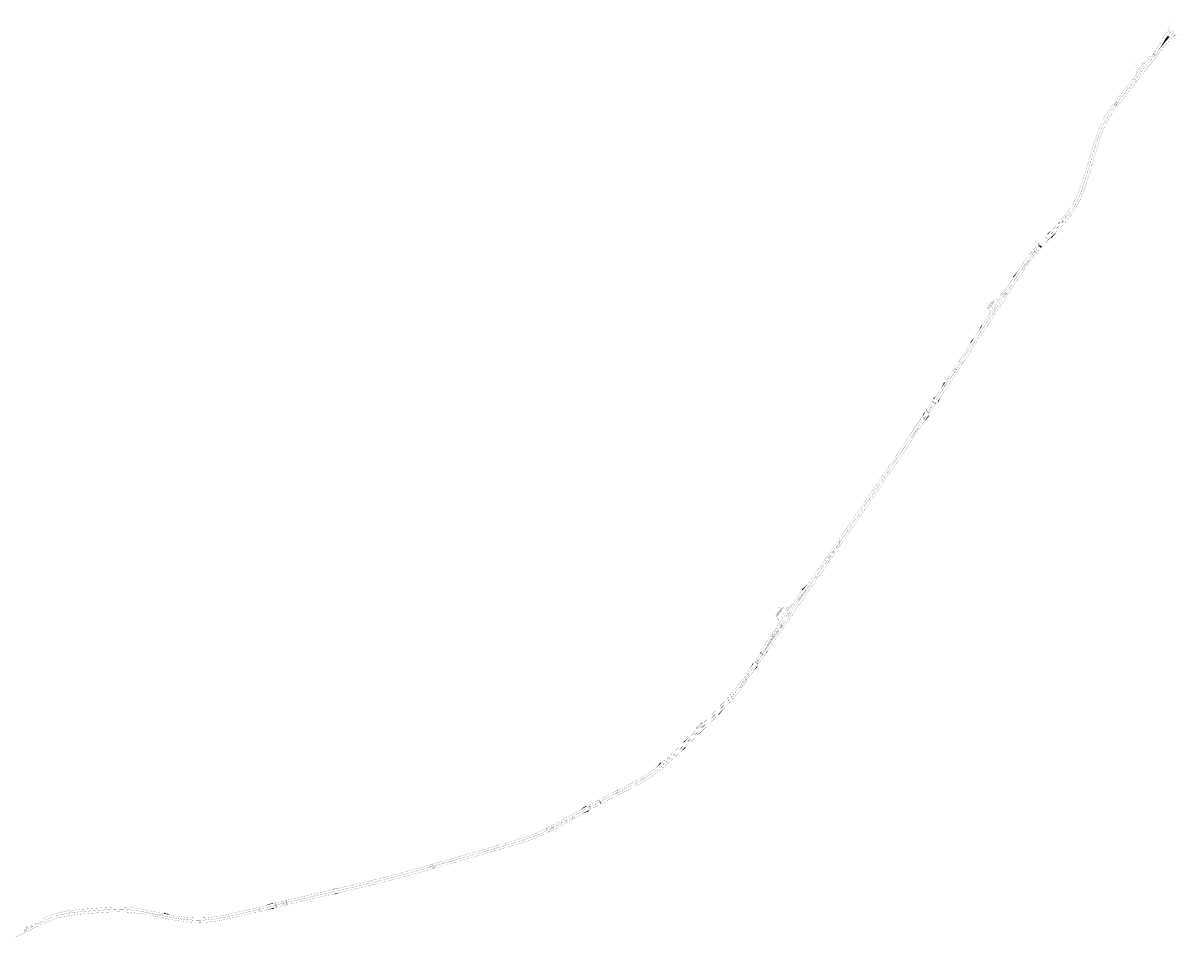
# Model space of a CAD drawing. Extents: x 117783 to 130571, y 447689 to 453929.
# Tile 4 of 22: x 122505 to 124101, y 448597 to 449859. Entities that reach past the tile are written whole.
import ezdxf

# ---------------------------------------------------------------- set-up
doc = ezdxf.new("R2010")
doc.units = 0
doc.header["$LTSCALE"] = 4
doc.header["$MEASUREMENT"] = 0
for name, pattern in [('11', [0.5, 0.25, -0.25]), ('13', [1, 0.25, -0.75]), ('93', [3, 2.25, -0.75])]:
    doc.linetypes.add(name, pattern=pattern)
for name, color, linetype in [('TM-ASS-T_1-1_10', 7, '11'), ('TM-ASS-T_9-3_10', 7, '93'), ('TM-ASS-T_C_10', 7, 'CONTINUOUS'), ('TM-DLS-T_1-3_30', 7, '13'), ('TM-DLS-T_C_10', 7, 'CONTINUOUS'), ('TM-KTS-T_1-1_15', 7, '11'), ('TM-KTS-T_C_15', 7, 'CONTINUOUS'), ('TM-L_1-1_10', 7, '11'), ('TM-L_1-1_15', 7, '11'), ('TM-L_9-3_15', 7, '93'), ('TM-L_C_10', 7, 'CONTINUOUS'), ('TM-L_C_15', 7, 'CONTINUOUS'), ('TM-PIJL', 7, 'CONTINUOUS'), ('TM-PIJL-T', 7, 'CONTINUOUS'), ('TM-STS-T_C_20', 7, 'CONTINUOUS'), ('TM-SYMBOOL', 7, 'CONTINUOUS'), ('TM-SYMBOOL-LIJNEN', 7, 'CONTINUOUS'), ('TM-SYMBOOL-LIJNEN-T', 7, 'CONTINUOUS'), ('TM-SYMBOOL-T', 7, 'CONTINUOUS'), ('TM-T025TEKST', 7, 'CONTINUOUS')]:
    doc.layers.add(name, color=color, linetype=linetype)
doc.styles.add('ISO', font='ISO')

# ---------------------------------------------------------------- blocks, each defined once
blk = doc.blocks.new('dht')
at = {"layer": 'TM-SYMBOOL'}
blk.add_hatch(color=256, dxfattribs=at).paths.add_polyline_path([(0, 0), (0, 0.5), (0.5, 0.2)])
blk = doc.blocks.new('dht70')
at = {"layer": 'TM-SYMBOOL'}
blk.add_hatch(color=256, dxfattribs=at).paths.add_polyline_path([(0, 0.5), (0, 0), (0.7, 0.2)])
blk = doc.blocks.new('dbl')
at = {"layer": 'TM-SYMBOOL'}
blk.add_hatch(color=256, dxfattribs=at).paths.add_polyline_path([(0, 0), (0.5, 0), (0.5, 0.5), (0, 0.5)])
blk = doc.blocks.new('bliksem-g')
at = {"layer": 'TM-SYMBOOL-LIJNEN', "const_width": 0.15}
blk.add_lwpolyline([(0, 0), (5, -0.4), (9, 0.8), (12, -1), (14, 1.2), (15, -1.2), (15, 1.2)], dxfattribs=at)
blk = doc.blocks.new('vobil')
at = {"layer": 'TM-PIJL'}
blk.add_hatch(color=256, dxfattribs=at).paths.add_polyline_path([(3.3, 0.7), (2.7, 0.1), (0, 0.1), (0, -0.1), (3.6, -0.1), (4.3, 0.7), (5, 0.7), (3.8, 1), (2.6, 0.7)])

msp = doc.modelspace()

# ---------------------------------------------------------------- hatches: boundary and pattern name
at = {"layer": 'TM-L_C_10'}
h = msp.add_hatch(color=256, dxfattribs=at)
h.paths.add_polyline_path([(124085.7, 449841.3, -0.408311), (124083.8, 449841.2), (124083.7, 449841.2, -0.387449), (124083.5, 449843.1, 0.061249), (124076.8, 449832.9, -0.06591), (124071.2, 449824.3), (124071.5, 449824.1, 0.001187)])
h.paths.add_polyline_path([(124088.8, 449838.8), (124081.2, 449845.2), (124080.1, 449843.9), (124087.7, 449837.5)], flags=9)
h.paths.add_polyline_path([(124087, 449837), (124079.4, 449843.4), (124078.3, 449842.1), (124085.8, 449835.7)], flags=9)
at = {"layer": 'TM-SYMBOOL-T'}
h = msp.add_hatch(color=256, dxfattribs=at)
edge = h.paths.add_edge_path()
edge.add_arc((123893.1, 449605.8), 43.3, 302.7426, 311.3868, ccw=False)
edge.add_line((123916.6, 449569.3), (123917.3, 449568.6))
edge.add_line((123917.3, 449568.6), (123919.8, 449571.1))
edge.add_line((123919.8, 449571.1), (123921.9, 449573.2))
edge.add_line((123921.9, 449573.2), (123921.8, 449573.3))
h = msp.add_hatch(color=256, dxfattribs=at)
edge = h.paths.add_edge_path()
edge.add_arc((123410.7, 450078.9), 725.4, 314.7483, 315.5764, ccw=False)
edge.add_line((123921.3, 449563.8), (123922.2, 449562.9))
edge.add_arc((123822.9, 449649.8), 131.9, 318.8034, 323.3887)
edge.add_line((123928.8, 449571.1), (123928.7, 449571.2))
h = msp.add_hatch(color=256, dxfattribs=at)
edge = h.paths.add_edge_path()
edge.add_arc((123832.1, 449547.6), 52.9, 314.876, 325.6677, ccw=False)
edge.add_line((123869.4, 449510.1), (123870.4, 449509.5))
edge.add_line((123870.4, 449509.5), (123875.9, 449517.7))
edge.add_line((123875.9, 449517.7), (123875.8, 449517.8))
h = msp.add_hatch(color=256, dxfattribs=at)
edge = h.paths.add_edge_path()
edge.add_line((123825.6, 449443.3), (123826.7, 449442.6))
edge.add_line((123826.7, 449442.6), (123821.6, 449434.7))
edge.add_line((123821.6, 449434.7), (123821.5, 449434.8))
edge.add_arc((123775.2, 449462.5), 54, 329.1201, 339.1749)
for points in [[(123816.3, 449426.8), (123816.3, 449426.7), (123811.5, 449419.3), (123810.5, 449419.9)], [(123538, 449011.5), (123538.3, 449012.3), (123535.5, 449010.7, 0.002839), (123535, 449009.8)], [(123539.8, 449015.2), (123538, 449014.3), (123537.4, 449013.5), (123539.4, 449014.4)], [(123541.3, 449018.2), (123540.3, 449017.8), (123539.8, 449016.9), (123540.9, 449017.5)], [(123528.7, 448996.6), (123527.4, 448996, -0.002483), (123527, 448995.2), (123528.1, 448995.8)], [(123530.5, 448999.2), (123531.1, 449000.1), (123529, 448998.9, -0.002515), (123528.6, 448998.1)], [(123532, 448996.1), (123529.1, 448992), (123529.9, 448991.5)], [(123532.7, 449002.5), (123533.4, 449003.3), (123530.3, 449001.7, 0.00232), (123530, 449001)], [(123535.1, 449005.8), (123535.5, 449006.5), (123535.6, 449006.7), (123531.9, 449004.7, 0.002431), (123531.5, 449003.9)], [(123536.6, 449008.7), (123537, 449009.4), (123533.6, 449007.6, 0.002607), (123533.1, 449006.8)], [(123526.4, 448993.3), (123525.6, 448992.9, -0.002739), (123525.1, 448992.1), (123525.8, 448992.4)], [(123469.9, 448914.4), (123463.2, 448907.5), (123464.1, 448906.7), (123469.9, 448914.4)], [(123417.7, 448862.1), (123418.5, 448861.3), (123411.6, 448856.2), (123411.6, 448856.3)]]:
    msp.add_hatch(color=256, dxfattribs=at).paths.add_polyline_path(points)
h = msp.add_hatch(color=256, dxfattribs=at)
edge = h.paths.add_edge_path()
edge.add_line((123774.6, 449365.1), (123775.6, 449364.6))
edge.add_line((123775.6, 449364.6), (123770.6, 449357))
edge.add_line((123770.6, 449357), (123770.5, 449357))
edge.add_arc((123612, 449442.1), 179.9, 331.763, 334.6419)
h = msp.add_hatch(color=256, dxfattribs=at)
edge = h.paths.add_edge_path()
edge.add_line((123763.2, 449345.9), (123763.2, 449345.9))
edge.add_line((123763.2, 449345.9), (123760.4, 449341.7))
edge.add_line((123760.4, 449341.7), (123759.5, 449342.3))
edge.add_arc((123605.9, 449499.1), 219.6, 314.4119, 315.7605)
h = msp.add_hatch(color=256, dxfattribs=at)
edge = h.paths.add_edge_path()
edge.add_line((123769.2, 449343.5), (123769.2, 449343.4))
edge.add_arc((123860.9, 449299.1), 101.8, 154.2131, 157.7923)
edge.add_line((123766.7, 449337.6), (123765.7, 449338.2))
edge.add_line((123765.7, 449338.2), (123769.2, 449343.5))
h = msp.add_hatch(color=256, dxfattribs=at)
edge = h.paths.add_edge_path()
edge.add_line((123753.1, 449319.3), (123747.9, 449311.5))
edge.add_line((123747.9, 449311.5), (123748, 449311.4))
edge.add_arc((123631.7, 449414.3), 155.3, 318.5038, 322.0161)
edge.add_line((123754.1, 449318.7), (123753.1, 449319.3))
edge = h.paths.add_edge_path()
edge.add_line((123747, 449323.4), (123747.9, 449322.8))
edge.add_line((123747.9, 449322.8), (123744.6, 449317.8))
edge.add_line((123744.6, 449317.8), (123744.5, 449317.8))
edge.add_arc((123395.3, 449471.4), 381.6, 336.2623, 337.1806)
h = msp.add_hatch(color=256, dxfattribs=at)
edge = h.paths.add_edge_path()
edge.add_line((123585.3, 449085.9), (123585.4, 449085.9))
edge.add_line((123585.4, 449085.9), (123579.4, 449078.5))
edge.add_line((123579.4, 449078.5), (123578.2, 449079.3))
edge.add_arc((78464.5, 497653.1), 66292.2, 312.884923, 312.893302)
h = msp.add_hatch(color=256, dxfattribs=at)
edge = h.paths.add_edge_path()
edge.add_arc((123498.5, 449158), 116.2, 319.2148, 322.9369, ccw=False)
edge.add_arc((123826.5, 448881.1), 313, 140.0579, 144.1179)
edge.add_line((123572.9, 449064.6), (123574.5, 449063.5))
edge.add_line((123574.5, 449063.5), (123591.3, 449087.9))
edge.add_line((123591.3, 449087.9), (123591.3, 449087.9))
h = msp.add_hatch(color=256, dxfattribs=at)
edge = h.paths.add_edge_path()
edge.add_line((123510.7, 448977.8), (123511.5, 448977.2))
edge.add_line((123511.5, 448977.2), (123507, 448970.4))
edge.add_line((123507, 448970.4), (123506.9, 448970.5))
edge.add_arc((123477.1, 448990.9), 36.1, 325.6193, 338.6763)
h = msp.add_hatch(color=256, dxfattribs=at)
edge = h.paths.add_edge_path()
edge.add_line((123516.7, 448973.9), (123517.8, 448973.2))
edge.add_arc((123545.6, 448941.5), 42.2, 131.3287, 143.2377)
edge.add_line((123511.8, 448966.7), (123511.8, 448966.8))
edge.add_line((123511.8, 448966.8), (123516.7, 448973.9))
h = msp.add_hatch(color=256, dxfattribs=at)
edge = h.paths.add_edge_path()
edge.add_line((123423.5, 448876.4), (123423.6, 448876.3))
edge.add_line((123423.6, 448876.3), (123416.4, 448869.4))
edge.add_line((123416.4, 448869.4), (123415.6, 448870.3))
edge.add_arc((123392.9, 448907.6), 43.7, 301.3651, 314.4494)
h = msp.add_hatch(color=256, dxfattribs=at)
edge = h.paths.add_edge_path()
edge.add_line((123383.4, 448841.3), (123384.6, 448840))
edge.add_arc((123280.8, 448955.4), 155.2, 308.524, 311.9582, ccw=False)
edge.add_line((123377.5, 448834), (123377.4, 448834.1))
edge.add_arc((123356.7, 448857.5), 31.2, 311.5481, 328.8157)
h = msp.add_hatch(color=256, dxfattribs=at)
edge = h.paths.add_edge_path()
edge.add_line((123281, 448781.7), (123281.6, 448780.7))
edge.add_line((123281.6, 448780.7), (123273.5, 448776.4))
edge.add_line((123273.5, 448776.4), (123273.5, 448776.5))
edge.add_arc((123424.8, 448567.3), 258.2, 123.8353, 125.8738, ccw=False)
edge = h.paths.add_edge_path()
edge.add_line((123284.6, 448775.4), (123285.1, 448774.3))
edge.add_arc((124104.2, 446717.8), 2213.6, 111.7152, 111.9526)
edge.add_line((123276.6, 448770.9), (123276.6, 448771))
edge.add_line((123276.6, 448771), (123284.6, 448775.4))
h = msp.add_hatch(color=256, dxfattribs=at)
edge = h.paths.add_edge_path()
edge.add_line((122941.7, 448668.6), (122941.7, 448668.5))
edge.add_line((122941.7, 448668.5), (122933, 448666.5))
edge.add_line((122933, 448666.5), (122932.9, 448667.1))
edge.add_arc((122920.4, 448769.4), 103.1, 276.9521, 281.9241)
h = msp.add_hatch(color=256, dxfattribs=at)
edge = h.paths.add_edge_path()
edge.add_line((122941.6, 448662), (122941.6, 448661.9))
edge.add_arc((122958, 448605.2), 59, 106.1194, 113.403)
edge.add_line((122934.6, 448659.4), (122934.3, 448660.3))
edge.add_line((122934.3, 448660.3), (122941.6, 448662))
h = msp.add_hatch(color=256, dxfattribs=at)
edge = h.paths.add_edge_path()
edge.add_arc((122966.6, 448289.8), 376.8, 108.0972, 109.7115)
edge.add_line((122839.5, 448644.5), (122839.5, 448644.3))
edge.add_arc((122930.4, 448344), 313.8, 104.8961, 106.8281, ccw=False)
edge.add_line((122849.7, 448647.2), (122849.6, 448647.9))
h = msp.add_hatch(color=256, dxfattribs=at)
edge = h.paths.add_edge_path()
edge.add_line((122699.7, 448634.5), (122699.4, 448633.1))
edge.add_line((122699.4, 448633.1), (122702.2, 448632.6))
edge.add_line((122702.2, 448632.6), (122703.4, 448632.4))
edge.add_line((122703.4, 448632.4), (122704.6, 448632.1))
edge.add_line((122704.6, 448632.1), (122705.7, 448631.9))
edge.add_line((122705.7, 448631.9), (122706.8, 448631.7))
edge.add_line((122706.8, 448631.7), (122706.9, 448632.1))
edge.add_arc((122711.9, 448656.5), 24.9, 251.383, 258.4228, ccw=False)
edge.add_arc((122626.5, 448413.4), 232.7, 70.5582, 71.136)
edge.add_arc((122671.3, 448560.5), 79.2, 67.4113, 69.0052)
h = msp.add_hatch(color=256, dxfattribs=at)
edge = h.paths.add_edge_path()
edge.add_line((122851, 448641), (122851.2, 448640.1))
edge.add_arc((122833.4, 448719.6), 81.5, 279.8226, 282.6223, ccw=False)
edge.add_arc((122851.9, 448594.4), 45.1, 95.8343, 101.6713)
edge.add_line((122842.8, 448638.6), (122842.8, 448638.7))
edge.add_line((122842.8, 448638.7), (122851, 448641))

# ---------------------------------------------------------------- linework, layer by layer
at = {"layer": 'TM-ASS-T_1-1_10', "const_width": 0.1, "flags": 128}
for points in [[(123854.1, 449479), (123839.2, 449456.3)], [(123839.4, 449456.1), (123854.4, 449478.8)], [(123598.8, 449098.6), (123597.1, 449096.1)], [(123599, 449098.5), (123597.3, 449096)], [(123553.6, 449037.1), (123566.7, 449056.1)], [(123570.9, 449057.7), (123555.7, 449035.7)], [(122514.3, 448614), (122518.8, 448616.2)], [(122514.5, 448613.8), (122518.9, 448615.9)]]:
    msp.add_lwpolyline(points, dxfattribs=at)
at = {"layer": 'TM-ASS-T_9-3_10', "const_width": 0.1, "flags": 128}
for points in [[(123957.3, 449613.6, 0.042009), (123966.1, 449635.5, 0.008491), (123976.7, 449669.9), (123980.2, 449681.4, -0.008732), (123987.5, 449704.3, -0.040515), (123996.9, 449726.5, -0.042016), (124010.2, 449746.6), (124025, 449765.5), (124029.2, 449770.8)], [(123957.6, 449613.5, 0.042004), (123966.3, 449635.4, 0.00849), (123977, 449669.8), (123980.5, 449681.3, -0.008732), (123987.8, 449704.2, -0.040512), (123997.2, 449726.4, -0.042012), (124010.5, 449746.4), (124025.2, 449765.3), (124029.4, 449770.6)], [(123861.8, 449490.7), (123868.2, 449500.6), (123879.9, 449518.3, -0.018504), (123897.7, 449543.3, -0.02924), (123916.1, 449563.2), (123920.1, 449567.1), (123940.7, 449589, 0.051394), (123955.9, 449611)], [(123862, 449490.6), (123868.4, 449500.4), (123880.1, 449518.2, -0.018498), (123897.9, 449543.1, -0.029243), (123916.3, 449563), (123920.3, 449566.9), (123940.9, 449588.8, 0.051408), (123956.1, 449610.9)], [(122850, 448644.3, -0.001916), (122851.1, 448644.6), (122869.4, 448648.9), (122896.5, 448655.1), (122926.8, 448662), (122949.5, 448667.2), (122972.2, 448672.6, 0.003783), (123004.6, 448680.6), (123023.9, 448685.7, 0.003857), (123056.2, 448694.5), (123075.2, 448699.8), (123113, 448710.6), (123140.5, 448718.5), (123181.7, 448730.7), (123200.6, 448736.5, 0.04642), (123234.3, 448751.4), (123257.6, 448763.9, 0.007257), (123265.2, 448768.2), (123271.9, 448772.1, -0.011563), (123282.9, 448778.1), (123303.1, 448788.8), (123321.8, 448798.4), (123347.2, 448811.4, 0.013408), (123356.8, 448816.6, 0.048439), (123383.4, 448835.1, 0.011742), (123403.4, 448853), (123415.7, 448864.8), (123434.7, 448882.9, 0.009858), (123443.4, 448891.7), (123455.6, 448904.3), (123471.5, 448920.8, 0.011584), (123482.6, 448932.8, 0.027855), (123497.3, 448951.6), (123509.2, 448968.8), (123512.7, 448973.9)], [(122850.1, 448644, -0.001903), (122851.1, 448644.3), (122869.4, 448648.6), (122896.5, 448654.8), (122926.8, 448661.7), (122949.5, 448666.9), (122972.2, 448672.3, 0.003783), (123004.7, 448680.3), (123024, 448685.4, 0.003857), (123056.3, 448694.2), (123075.3, 448699.5), (123113, 448710.3), (123140.6, 448718.2), (123181.8, 448730.4), (123200.7, 448736.2, 0.046422), (123234.5, 448751.1), (123257.8, 448763.6, 0.007258), (123265.4, 448767.9), (123272.1, 448771.9, -0.011563), (123283.1, 448777.8), (123303.2, 448788.5), (123322, 448798.2), (123347.4, 448811.1, 0.013405), (123356.9, 448816.3, 0.048437), (123383.6, 448834.9, 0.011743), (123403.6, 448852.8), (123415.9, 448864.6), (123434.9, 448882.7, 0.009858), (123443.6, 448891.5), (123455.8, 448904.1), (123471.7, 448920.6, 0.011585), (123482.8, 448932.6, 0.027856), (123497.5, 448951.5), (123509.4, 448968.6), (123512.9, 448973.7)]]:
    msp.add_lwpolyline(points, format="xyb", dxfattribs=at)
for points in [[(123855.2, 449480.7), (123860.1, 449488.2)], [(123855.5, 449480.5), (123860.4, 449488.1)], [(123838.5, 449455.1), (123807.5, 449407.9), (123763, 449340.2)], [(123838.8, 449455), (123807.8, 449407.7), (123763.3, 449340)], [(123656.4, 449182.3), (123679.7, 449216.2), (123701.6, 449248.3), (123716.5, 449270.5), (123748.6, 449318.4)], [(123748.9, 449318.3), (123716.8, 449270.3), (123701.8, 449248.2), (123679.9, 449216), (123656.6, 449182.1)], [(123628.6, 449141.9), (123656.4, 449182.3)], [(123628.9, 449141.8), (123656.6, 449182.1)], [(123599.5, 449099.6), (123618.3, 449127)], [(123599.7, 449099.5), (123618.5, 449126.8)]]:
    msp.add_lwpolyline(points, dxfattribs=at)
at = {"layer": 'TM-ASS-T_C_10', "const_width": 0.1, "flags": 128}
for points in [[(123832.3, 449474), (123836.5, 449471.2)], [(123839.1, 449469.5), (123842.2, 449467.5)], [(123753.4, 449325.6), (123759.7, 449335.2)], [(123760, 449335), (123753.6, 449325.4)], [(123555.2, 449044.9), (123548.9, 449047.7)], [(123553, 449036.2), (123542.7, 449021.2)], [(123542.7, 449021.2), (123535.5, 449006.5), (123516.6, 448979)], [(122506, 448609.8), (122513.4, 448613.6)], [(122506.1, 448609.6), (122513.6, 448613.3)]]:
    msp.add_lwpolyline(points, dxfattribs=at)
for points in [[(123596.4, 449095.2, -0.018251), (123589.1, 449085.7, 0.018046), (123572.9, 449065.1), (123567.3, 449057, 0.191911), (123573.8, 449062), (123596.6, 449095)], [(123516.4, 448979.2), (123523.6, 448989.6, 0.032797), (123529.2, 448999.4, -0.040861), (123536.8, 449012.6), (123542.7, 449021.2)], [(122695.5, 448630.8), (122695.5, 448630.8), (122698.6, 448630.2), (122708.5, 448628.3, 0.043341), (122741.8, 448624.2, 0.015784), (122749.7, 448624.1, 0.047456), (122783.1, 448628.3, 0.005782), (122834, 448639.9, 0.012791), (122842.7, 448642.2, -0.013102), (122850, 448644.3, -0.013102)], [(122695.4, 448630.5), (122698.5, 448629.9), (122708.4, 448628, 0.043336), (122741.7, 448623.9, 0.015785), (122749.7, 448623.8, 0.047457), (122783.1, 448628.1, 0.005782), (122834.1, 448639.6, 0.012795), (122842.8, 448641.9, -0.013115), (122850.1, 448644, -0.013115)], [(122519.5, 448616.6), (122528.3, 448620.6, -0.02062), (122541.2, 448626.6, -0.029695), (122555.2, 448631.2, -0.028635), (122570.2, 448634.2, -0.018768), (122600.1, 448637.1), (122621.7, 448638.6, -0.025682), (122641.5, 448639.1, -0.012211), (122650.3, 448638.7, -0.029252), (122670.4, 448635.8), (122695.5, 448630.8)], [(122519.7, 448616.3), (122528.4, 448620.4, -0.020619), (122541.3, 448626.4, -0.029691), (122555.3, 448630.9, -0.028629), (122570.3, 448633.9, -0.018769), (122600.1, 448636.8), (122621.8, 448638.3, -0.025682), (122641.5, 448638.8, -0.012209), (122650.2, 448638.4, -0.029251), (122670.4, 448635.5), (122695.4, 448630.5)]]:
    msp.add_lwpolyline(points, format="xyb", dxfattribs=at)
at = {"layer": 'TM-DLS-T_1-3_30', "const_width": 0.3, "flags": 128}
msp.add_lwpolyline([(123546.9, 449023.2), (123537.1, 449008.9)], dxfattribs=at)
at = {"layer": 'TM-DLS-T_C_10', "const_width": 0.1, "flags": 128}
for points in [[(123549.1, 449026.6), (123554.9, 449034.9)], [(123555.1, 449034.8), (123549.3, 449026.4)]]:
    msp.add_lwpolyline(points, dxfattribs=at)
at = {"layer": 'TM-KTS-T_1-1_15', "const_width": 0.15, "flags": 128}
for points in [[(123843.2, 449467.6), (123859, 449491.9)], [(123564.4, 449057.5), (123556.1, 449045.6)], [(123434.3, 448886.6), (123443.1, 448895.4)]]:
    msp.add_lwpolyline(points, dxfattribs=at)
at = {"layer": 'TM-KTS-T_C_15', "const_width": 0.15, "flags": 128}
for points in [[(123074.6, 448696.3), (123113.8, 448707.5), (123141.4, 448715.5), (123182.6, 448727.7), (123201.6, 448733.5, 0.046439), (123235.9, 448748.6), (123259.2, 448761.1, 0.007273), (123266.9, 448765.4), (123273.5, 448769.3, -0.008343), (123285.1, 448775.7), (123304.6, 448785.9), (123318.2, 448793), (123348.7, 448808.5, 0.013367), (123358.4, 448813.8, 0.051818), (123385.5, 448832.7, 0.014392), (123410, 448854.9), (123417.9, 448862.5), (123437.8, 448881.6, 0.012761), (123445.7, 448889.5), (123457.9, 448902.1), (123473.8, 448918.6, 0.011588), (123485, 448930.7, 0.027866), (123499.9, 448949.8), (123511.8, 448967), (123532, 448996.2), (123583.8, 449071.3), (123625.5, 449131.7), (123655.2, 449174.8), (123682.3, 449214.4, 0.003067), (123747.4, 449310.9), (123770.4, 449345.5), (123777.2, 449355.8), (123810.5, 449406.5), (123833.4, 449441.5), (123851.3, 449468.8), (123864.5, 449489), (123870.9, 449498.8), (123885.1, 449520.4, -0.021758), (123900.2, 449541.2, -0.026422), (123918.3, 449560.9), (123924.7, 449567.3, 0.013191), (123943.2, 449586.9, 0.05451), (123959.5, 449610.9, 0.045676), (123969.5, 449635.4, 0.009819), (123981, 449672.7), (123986.8, 449691.8, -0.027327), (123995.8, 449716.8, -0.057142), (124009.1, 449739.6, -0.008671), (124028.1, 449764.1), (124043.6, 449783.9)], [(123843.9, 449477.2, 0.084653), (123847.4, 449480.1), (123858, 449491.3, 0.018315), (123859.1, 449492.5, 0.031052), (123860.8, 449494.7), (123879.2, 449522.5, -0.030356), (123894.8, 449544.2, -0.0266), (123912, 449563.2), (123919.1, 449570.2, 0.01224), (123937.4, 449589.7, 0.052246), (123952.6, 449611.4, 0.051553), (123963, 449635.9, 0.008586), (123972.7, 449666.7), (123978.1, 449684.9, -0.007816), (123984.9, 449706.1, -0.042587), (123995.5, 449730.4, -0.034043), (124010.8, 449752.2), (124029.3, 449775.8), (124040.1, 449789.7)], [(123620.7, 449135.5), (123654, 449183.9), (123683.6, 449227, 0.002797), (123744.4, 449317.3), (123764, 449346.9), (123770.1, 449356.2), (123785.4, 449379.4), (123804.3, 449408.2), (123820.7, 449433.3), (123834.7, 449454.7, 0.224828), (123836.4, 449464.7)], [(123620.7, 449135.5), (123593.5, 449096.3, -0.016863), (123579.8, 449078.9, 0.017741), (123565.6, 449059.3, -0.221294), (123555.6, 449054.4), (123552.7, 449054.3)], [(123546.2, 449054.8, 0.014623), (123549.8, 449054.4)], [(123544.5, 449040.7, -0.034176), (123545.9, 449038, -0.244282), (123545.3, 449030.1), (123535.9, 449016.4, 0.034012), (123526.8, 449001.2), (123525.8, 448999.1, -0.028974), (123523.6, 448995.3), (123507.7, 448971.3, -0.014581), (123488.4, 448944.4, -0.013121), (123478.5, 448932.5, -0.010779), (123470.1, 448923.5), (123459.3, 448912.3), (123443.9, 448896.3)], [(123433.1, 448885.4), (123425.2, 448877.8), (123415.5, 448868.5), (123405.9, 448859.3), (123399.4, 448853.2, -0.017579), (123374.3, 448831.4, -0.044558), (123345.7, 448813.8), (123316, 448798.6), (123298.2, 448789.4), (123279.6, 448779.6, 0.00837), (123270.8, 448774.7), (123263.1, 448770.2, -0.007382), (123253.4, 448764.8), (123230.9, 448752.8, -0.045075), (123200.4, 448739.5, -0.008009), (123191.9, 448736.8), (123171.7, 448730.7), (123150.5, 448724.4), (123129.1, 448718.2), (123107.8, 448712.1), (123086.4, 448706), (123072.5, 448702), (123055.4, 448697.2, -0.003856), (123023.2, 448688.4), (123003.9, 448683.4, -0.003782), (122971.5, 448675.4), (122948.8, 448670), (122926.1, 448664.8), (122895.8, 448657.8), (122868.7, 448651.6), (122850.4, 448647.3, 0.01502), (122841.8, 448644.9, -0.012756), (122833.4, 448642.6, -0.005782), (122782.4, 448631.1, -0.047448), (122749.6, 448627, -0.015775), (122741.9, 448627.1, -0.043394), (122709.1, 448631.1), (122699.2, 448633), (122671, 448638.9, 0.041527), (122641.6, 448642.3, 0.025684), (122621.5, 448641.7), (122590, 448639.4, 0.014614), (122569.8, 448637.4, 0.058438), (122540, 448629.6, 0.020636), (122526.9, 448623.5), (122503.1, 448611.6)], [(122957.4, 448665.8, 0.004518), (123000.1, 448676.1), (123034.1, 448685, 0.000882), (123048.9, 448689.1), (123070.3, 448695.1)]]:
    msp.add_lwpolyline(points, format="xyb", dxfattribs=at)
for points in [[(123070.3, 448695.1), (123074.6, 448696.3)], [(122933.6, 448660.3), (122957.4, 448665.8)]]:
    msp.add_lwpolyline(points, dxfattribs=at)
at = {"layer": 'TM-KTS-T_C_15', "flags": 128}
msp.add_lwpolyline([(122933.6, 448660.3, 0.15, 0.15, 0), (122884.7, 448649.1, 0.15, 0.15, 0), (122867.6, 448645.1, 0.15, 0.15, 0), (122852.6, 448641.6, 0.15, 0.15, 0.016352), (122842.1, 448638.7, 0.15, 0.15, -0.019051), (122832.4, 448636.2, 0.15, 0.15, 0), (122817.5, 448632.7, 0.15, 0.15, 0), (122801.4, 448629, 0.15, 0.15, 0), (122788.5, 448626.2, 0.15, 0.15, -0.013738), (122771.2, 448622.8, 0.15, 0.15, -0.035007), (122749.6, 448620.9, 0.15, 0.15, -0.039862), (122715.6, 448623.7, 0.15, 0.15, -0.002774), (122705.8, 448625.5, 0.15, 0.15, 0), (122694.9, 448627.7, 0.15, 0.15, 0), (122679.9, 448630.8, 0.15, 0.15, 0.018073), (122664.9, 448633.4, 0.15, 0.15, 0.015822), (122649.8, 448635.1, 0.15, 0.15, 0.018156), (122636.7, 448635.5, 0.15, 0.15, 0.021733), (122616.7, 448634.8, 0.15, 0.15, 0), (122599.1, 448633.6, 0.15, 0.15, 0), (122589.2, 448632.8, 0.15, 0.15, 0.010293), (122571.7, 448630.9, 0.15, 0.15, 0.059825), (122541, 448622.8, 0.15, 0.15, 0.019847), (122521, 448613.8, 0.15, 0.15, 0), (122487.6, 448597.1, 0.15, 0.15, 0)], format="xyseb", dxfattribs=at)
at = {"layer": 'TM-L_1-1_10', "const_width": 0.1, "flags": 128}
for points in [[(124051.8, 449807.5), (124043.8, 449797.3)], [(123628, 449141.1), (123621.7, 449131.9)], [(123628.2, 449140.9), (123621.9, 449131.7)]]:
    msp.add_lwpolyline(points, dxfattribs=at)
at = {"layer": 'TM-L_1-1_15', "const_width": 0.15}
for points in [[(124061.5, 449816.5), (124066.3, 449822.9)], [(124061.5, 449816.5), (124066.3, 449822.9)], [(124066.5, 449812.5), (124071.3, 449818.8)]]:
    msp.add_lwpolyline(points, dxfattribs=at)
at = {"layer": 'TM-L_9-3_15', "const_width": 0.1}
for points in [[(124054.2, 449802.7), (124029.2, 449770.8)], [(124054.5, 449802.5), (124029.4, 449770.6)]]:
    msp.add_lwpolyline(points, dxfattribs=at)
at = {"layer": 'TM-L_C_10'}
msp.add_line((124071.5, 449824.1), (124071.2, 449824.3), dxfattribs=at)
at = {"layer": 'TM-L_C_10', "const_width": 0.1}
for points in [[(124071.2, 449824.3), (124056.1, 449805)], [(124071.5, 449824.1), (124056.3, 449804.8)], [(124042.4, 449797.2), (124036.9, 449804.5)]]:
    msp.add_lwpolyline(points, dxfattribs=at)
at = {"layer": 'TM-L_C_10', "const_width": 0.1, "flags": 128}
for points in [[(123621.7, 449131.9), (123620, 449129.4)], [(123621.9, 449131.7), (123620.2, 449129.2)]]:
    msp.add_lwpolyline(points, dxfattribs=at)
at = {"layer": 'TM-L_C_15'}
msp.add_line((124083.7, 449841.2), (124083.8, 449841.2), dxfattribs=at)
for points, const_width in [([(124066.3, 449822.9), (124067.8, 449824.7, 0.054967), (124073.5, 449834.1, -0.062835), (124080.7, 449845.6), (124081.2, 449846.2, 0.226574), (124084.6, 449859.4)], 0.15), ([(124100.8, 449843.4, 0.275364), (124088.4, 449839.4, 0.019869), (124075.2, 449823.9), (124071.3, 449818.8)], 0.15), ([(124071.5, 449824.1, 0.001187), (124085.7, 449841.3)], 0.1), ([(124083.5, 449843.1, 0.061249), (124076.8, 449832.9)], 0.1), ([(124083.5, 449843.1, 0.387449), (124083.7, 449841.2)], 0.1), ([(124089.5, 449850, 0.005234), (124083.5, 449843.1, 0.414798)], 0.15), ([(124083.8, 449841.2, 0.408311), (124085.7, 449841.3)], 0.1), ([(124085.7, 449841.3, -0.00446), (124091.6, 449848, 0.413328)], 0.15), ([(124071.2, 449824.3, 0.065994), (124076.8, 449832.9)], 0.1), ([(124060.9, 449815.8), (124055.6, 449809.5, 0.006236), (124040.1, 449789.7)], 0.15)]:
    msp.add_lwpolyline(points, format="xyb", dxfattribs=dict(at, const_width=const_width))
at = {"layer": 'TM-L_C_15', "const_width": 0.15}
msp.add_lwpolyline([(124066.5, 449812.5), (124043.6, 449783.9)], dxfattribs=at)
at = {"layer": 'TM-STS-T_C_20', "const_width": 0.2, "flags": 128}
for points in [[(123908.7, 449551.1), (123904.2, 449555.1)], [(123914, 449565), (123918.1, 449560.8)], [(123763.4, 449335), (123758.4, 449338.3)], [(123750.2, 449325.9), (123755.2, 449322.6)], [(123518.7, 448977), (123513.8, 448980.4)], [(123526.5, 448988.5), (123521.5, 448992)], [(123298.5, 448789.4), (123301.2, 448784.3)], [(123288, 448777.2), (123285.2, 448782.4)], [(122853.3, 448647.9), (122854.7, 448642.1)], [(122868.7, 448645.4), (122867.3, 448651.2)]]:
    msp.add_lwpolyline(points, dxfattribs=at)
at = {"layer": 'TM-SYMBOOL-LIJNEN-T', "const_width": 0.1, "flags": 128}
for points in [[(123904.7, 449554.6), (123903.7, 449553.5)], [(123904, 449554.4), (123904.4, 449554.8)], [(123905.1, 449554.2), (123904.1, 449553.1)], [(123904.5, 449554), (123904.9, 449554.4)], [(123905.5, 449553.8), (123904.5, 449552.7)], [(123904.9, 449553.6), (123905.3, 449554)], [(123906, 449553.4), (123905, 449552.3)], [(123905.4, 449553.2), (123905.8, 449553.6)], [(123905.8, 449552.8), (123906.2, 449553.2)], [(123914.2, 449564.9), (123914.6, 449565.4)], [(123915.5, 449565.8), (123914.4, 449564.7)], [(123914.7, 449564.5), (123915.1, 449564.9)], [(123915.9, 449565.3), (123914.9, 449564.2)], [(123915.1, 449564), (123915.5, 449564.4)], [(123916.4, 449564.8), (123915.3, 449563.8)], [(123915.6, 449563.5), (123916, 449564)], [(123916.8, 449564.4), (123915.8, 449563.3)], [(123916.7, 449563.2), (123916.3, 449562.8)], [(123916.5, 449562.6), (123917.6, 449563.6)], [(123917.2, 449562.8), (123916.7, 449562.4)], [(123916.9, 449562.1), (123918, 449563.2)], [(123917.6, 449562.4), (123917.1, 449561.9)], [(123917.3, 449561.7), (123918.4, 449562.8)], [(123918, 449561.9), (123917.6, 449561.5)], [(123917.8, 449561.3), (123918.8, 449562.4)], [(123918.4, 449561.5), (123918, 449561.1)], [(123905.9, 449551.5), (123906.9, 449552.6)], [(123906.7, 449552.8), (123906.3, 449552.4)], [(123906.3, 449551.1), (123907.3, 449552.2)], [(123907.1, 449552.4), (123906.7, 449552)], [(123906.8, 449550.7), (123907.8, 449551.8)], [(123907.6, 449552), (123907.2, 449551.6)], [(123907.2, 449550.3), (123908.2, 449551.4)], [(123908, 449551.6), (123907.6, 449551.2)], [(123908.5, 449551.2), (123908.1, 449550.8)], [(123758.6, 449338.2), (123759.5, 449339.5)], [(123759.2, 449338.5), (123758.9, 449338)], [(123759.2, 449337.9), (123760, 449339.1)], [(123759.7, 449338.2), (123759.4, 449337.7)], [(123759.7, 449337.5), (123760.5, 449338.8)], [(123760.3, 449337.9), (123759.9, 449337.4)], [(123760.2, 449337.2), (123761, 449338.4)], [(123760.8, 449337.5), (123760.4, 449337)], [(123760.7, 449336.8), (123761.5, 449338.1)], [(123761.3, 449337.2), (123760.9, 449336.7)], [(123761.2, 449336.5), (123762, 449337.8)], [(123761.4, 449336.4), (123761.8, 449336.9)], [(123762.5, 449337.5), (123761.7, 449336.2)], [(123761.9, 449336), (123762.3, 449336.5)], [(123763, 449337.1), (123762.2, 449335.9)], [(123762.4, 449335.7), (123762.8, 449336.2)], [(123763.5, 449336.8), (123762.7, 449335.5)], [(123762.9, 449335.4), (123763.3, 449335.9)], [(123764, 449336.5), (123763.2, 449335.2)], [(123750.4, 449325.7), (123749.5, 449324.5)], [(123750.9, 449325.4), (123750.1, 449324.1)], [(123750.3, 449325), (123750.6, 449325.5)], [(123751.4, 449325), (123750.6, 449323.8)], [(123750.8, 449324.7), (123751.1, 449325.2)], [(123751.9, 449324.7), (123751.1, 449323.4)], [(123751.3, 449324.4), (123751.7, 449324.9)], [(123752.4, 449324.4), (123751.6, 449323.1)], [(123751.8, 449324), (123752.2, 449324.5)], [(123752.9, 449324), (123752.1, 449322.8)], [(123752.3, 449323.7), (123752.7, 449324.2)], [(123753.4, 449323.7), (123752.6, 449322.4)], [(123752.8, 449323.4), (123753.2, 449323.9)], [(123753.9, 449323.4), (123753.1, 449322.1)], [(123753.3, 449323), (123753.6, 449323.5)], [(123754.4, 449323.1), (123753.5, 449321.8)], [(123753.8, 449322.7), (123754.1, 449323.2)], [(123754.9, 449322.7), (123754, 449321.5)], [(123754.3, 449322.4), (123754.6, 449322.9)], [(123513.4, 448978.8), (123514.3, 448980)], [(123514, 448980.2), (123513.7, 448979.7)], [(123513.9, 448978.4), (123514.8, 448979.7)], [(123514.5, 448979.8), (123514.2, 448979.3)], [(123514.4, 448978.1), (123515.2, 448979.3)], [(123515, 448979.5), (123514.6, 448979)], [(123514.8, 448977.8), (123515.7, 448979)], [(123515.5, 448979.1), (123515.1, 448978.7)], [(123515.4, 448977.4), (123516.3, 448978.6)], [(123516, 448978.8), (123515.6, 448978.3)], [(123521.8, 448991.9), (123522.1, 448992.4)], [(123522, 448991.7), (123522.9, 448993)], [(123522.2, 448991.5), (123522.6, 448992.1)], [(123522.5, 448991.4), (123523.3, 448992.6)], [(123522.7, 448991.2), (123523.1, 448991.7)], [(123523, 448991.1), (123523.8, 448992.3)], [(123523.2, 448990.9), (123523.6, 448991.4)], [(123523.5, 448990.7), (123524.3, 448992)], [(123523.7, 448990.6), (123524, 448991.1)], [(123524.4, 448990), (123524.8, 448990.5)], [(123525.5, 448991.1), (123524.7, 448989.9)], [(123524.9, 448989.7), (123525.2, 448990.2)], [(123526, 448990.8), (123525.2, 448989.5)], [(123525.4, 448989.4), (123525.7, 448989.9)], [(123526.5, 448990.5), (123525.7, 448989.2)], [(123525.9, 448989), (123526.2, 448989.5)], [(123527, 448990.1), (123526.2, 448988.9)], [(123526.4, 448988.7), (123526.7, 448989.2)], [(123515.9, 448977), (123516.8, 448978.3)], [(123516.5, 448978.4), (123516.2, 448977.9)], [(123516.4, 448976.7), (123517.3, 448977.9)], [(123517, 448978.1), (123516.7, 448977.6)], [(123516.9, 448976.4), (123517.7, 448977.6)], [(123517.5, 448977.7), (123517.1, 448977.2)], [(123517.3, 448976), (123518.2, 448977.2)], [(123518, 448977.4), (123517.6, 448976.9)], [(123518.4, 448977.1), (123518.1, 448976.6)], [(123298.7, 448789.1), (123299.3, 448789.4)], [(123300.2, 448789.5), (123298.9, 448788.8)], [(123299.5, 448788.8), (123299, 448788.6)], [(123300.5, 448789), (123299.2, 448788.3)], [(123299.8, 448788.3), (123299.3, 448788)], [(123300.8, 448788.5), (123299.4, 448787.8)], [(123300.1, 448787.8), (123299.6, 448787.5)], [(123301.1, 448787.9), (123299.7, 448787.2)], [(123285.4, 448781.7), (123284.1, 448781)], [(123285.7, 448781.2), (123284.4, 448780.5)], [(123286, 448780.6), (123284.7, 448779.9)], [(123285.3, 448782), (123284.8, 448781.7)], [(123286.3, 448780.1), (123285, 448779.4)], [(123285.6, 448781.4), (123285.1, 448781.2)], [(123285.9, 448780.9), (123285.3, 448780.6)], [(123285.5, 448778.4), (123286.9, 448779.1)], [(123286.2, 448780.4), (123285.6, 448780.1)], [(123285.8, 448777.9), (123287.1, 448778.6)], [(123286.1, 448777.3), (123287.4, 448778)], [(123286.2, 448779.1), (123286.7, 448779.4)], [(123286.4, 448776.8), (123287.7, 448777.5)], [(123286.4, 448778.5), (123287, 448778.8)], [(123286.7, 448778), (123287.3, 448778.3)], [(123287, 448777.5), (123287.6, 448777.7)], [(123287.8, 448777.2), (123287.3, 448776.9)], [(123300.1, 448786.4), (123300.7, 448786.7)], [(123300.3, 448786.2), (123301.6, 448786.9)], [(123300.4, 448785.9), (123301, 448786.2)], [(123300.6, 448785.6), (123301.9, 448786.4)], [(123300.7, 448785.4), (123301.2, 448785.7)], [(123300.8, 448785.1), (123302.2, 448785.8)], [(123301, 448784.8), (123301.5, 448785.1)], [(123301.1, 448784.6), (123302.4, 448785.3)], [(123301.3, 448784.3), (123301.8, 448784.6)], [(122851.8, 448647.1), (122853.3, 448647.4)], [(122852, 448646.5), (122853.4, 448646.9)], [(122852.1, 448646), (122853.6, 448646.3)], [(122852.2, 448645.4), (122853.7, 448645.7)], [(122852.4, 448644.8), (122853.9, 448645.2)], [(122854, 448644.5), (122852.6, 448644.2)], [(122853.2, 448647.7), (122852.6, 448647.6)], [(122854.2, 448643.9), (122852.7, 448643.6)], [(122853.3, 448647.5), (122852.7, 448647.3)], [(122853.4, 448647.2), (122852.8, 448647)], [(122853.4, 448646.9), (122852.9, 448646.7)], [(122853.5, 448646.6), (122852.9, 448646.5)], [(122853.6, 448646.3), (122853, 448646.2)], [(122853.7, 448646), (122853.1, 448645.9)], [(122853.7, 448645.8), (122853.1, 448645.6)], [(122853.8, 448645.5), (122853.2, 448645.3)], [(122853.9, 448645.2), (122853.3, 448645)], [(122853.4, 448644.7), (122854, 448644.8)], [(122853.5, 448644.1), (122854.1, 448644.2)], [(122853.6, 448643.5), (122854.2, 448643.6)], [(122867.4, 448651), (122868, 448651.2)], [(122869, 448651.1), (122867.5, 448650.7)], [(122867.6, 448650.4), (122868.2, 448650.6)], [(122869.1, 448650.5), (122867.6, 448650.1)], [(122867.7, 448649.8), (122868.3, 448649.9)], [(122869.3, 448649.9), (122867.8, 448649.5)], [(122867.9, 448649.2), (122868.5, 448649.3)], [(122869.4, 448649.3), (122867.9, 448648.9)], [(122868.6, 448648.8), (122868, 448648.7)], [(122868.7, 448648.2), (122868.1, 448648.1)], [(122868.2, 448647.8), (122869.7, 448648.2)], [(122868.9, 448647.7), (122868.3, 448647.5)], [(122868.3, 448647.2), (122869.8, 448647.6)], [(122869, 448647.1), (122868.4, 448646.9)], [(122868.5, 448646.6), (122870, 448647)], [(122869.1, 448646.5), (122868.6, 448646.3)], [(122868.6, 448646), (122870.1, 448646.4)], [(122869.3, 448645.9), (122868.7, 448645.7)], [(122854.3, 448643.4), (122852.8, 448643)], [(122854.4, 448642.8), (122853, 448642.4)], [(122853.8, 448642.9), (122854.4, 448643.1)], [(122853.9, 448642.3), (122854.5, 448642.5)]]:
    msp.add_lwpolyline(points, dxfattribs=at)
at = {"layer": 'TM-SYMBOOL-T'}
for points in [[(123906, 449553.4), (123908.2, 449551.4)], [(123522.1, 448992.4), (123521.7, 448991.8)]]:
    msp.add_lwpolyline(points, dxfattribs=at)

# ---------------------------------------------------------------- block references
at = {"layer": 'TM-PIJL-T', "rotation": 55.56695157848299}
msp.add_blockref('vobil', (123548.5, 449027), dxfattribs=at)
at = {"layer": 'TM-SYMBOOL', "rotation": 141.8571507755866}
for p in [(124040.1, 449792.5), (124040.7, 449793.3), (124041.3, 449794.1), (124042, 449794.9), (124042.6, 449795.7), (124043.2, 449796.5), (124039.5, 449791.8)]:
    msp.add_blockref('dht', p, dxfattribs=at)
at = {"layer": 'TM-SYMBOOL-T'}
for name, p, rotation in [('bliksem-g', (123942.7, 449593.6), 227.9055603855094), ('bliksem-g', (123882.3, 449518.9), 55.19227328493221), ('dbl', (123838.5, 449473.1), 237.8650862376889), ('dbl', (123839, 449474), 237.8650862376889), ('dbl', (123839.6, 449474.8), 237.8650862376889), ('dbl', (123840.1, 449475.7), 237.8650862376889), ('dbl', (123840.6, 449476.5), 237.8650862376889), ('dbl', (123841, 449473.3), 57.67378185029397), ('dbl', (123841.6, 449474.1), 57.67378185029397), ('dht70', (123841.4, 449473.1), 326.9693559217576), ('dbl', (123842.1, 449475), 57.67378185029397), ('dht70', (123842, 449473.9), 326.9693559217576), ('dbl', (123842.6, 449475.8), 57.67378185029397), ('dht70', (123842.5, 449474.7), 326.9693559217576), ('dbl', (123843.2, 449476.6), 57.67378185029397), ('dht70', (123843, 449475.6), 326.9693559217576), ('dht70', (123843.6, 449476.4), 326.9693559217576), ('dht70', (123834.3, 449467.5), 147.6863234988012), ('dht70', (123834.9, 449468.3), 147.6863234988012), ('dbl', (123834.2, 449466.4), 237.8650862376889), ('dbl', (123834.8, 449467.2), 237.8650862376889), ('dht70', (123835.4, 449469.2), 147.6863234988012), ('dbl', (123835.3, 449468.1), 237.8650862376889), ('dht70', (123835.9, 449470), 147.6863234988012), ('dbl', (123835.7, 449464.8), 57.67378185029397), ('dht70', (123836.5, 449470.9), 147.6863234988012), ('dbl', (123835.8, 449468.9), 237.8650862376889), ('dbl', (123836.2, 449465.7), 57.67378185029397), ('dbl', (123836.4, 449469.8), 237.8650862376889), ('dbl', (123836.8, 449466.5), 57.67378185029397), ('dbl', (123836.9, 449470.6), 237.8650862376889), ('dbl', (123837.3, 449467.4), 57.67378185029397), ('dht70', (123837.8, 449459.3), 146.7970101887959), ('dbl', (123837.4, 449471.5), 237.8650862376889), ('dbl', (123837.8, 449468.2), 57.67378185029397), ('dht70', (123838.4, 449460.1), 146.7970101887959), ('dbl', (123838, 449472.3), 237.8650862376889), ('dbl', (123838.4, 449469), 57.67378185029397), ('dht70', (123838.9, 449460.9), 146.7970101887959), ('dbl', (123838.9, 449469.9), 57.67378185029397), ('dht70', (123839.5, 449461.8), 146.7970101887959), ('dbl', (123839.4, 449470.7), 57.67378185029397), ('dht70', (123839.2, 449469.7), 326.9693559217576), ('dht70', (123840, 449462.6), 146.7970101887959), ('dbl', (123840, 449471.6), 57.67378185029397), ('dht70', (123840.6, 449463.5), 146.7970101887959), ('dht70', (123839.8, 449470.5), 326.9693559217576), ('dbl', (123840.5, 449472.4), 57.67378185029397), ('dht70', (123840.3, 449471.4), 326.9693559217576), ('dht70', (123841.1, 449464.3), 146.7970101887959), ('dht70', (123841.7, 449465.1), 146.7970101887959), ('dht70', (123840.9, 449472.2), 326.9693559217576), ('dht70', (123842.2, 449466), 146.7970101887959), ('dht70', (123842.7, 449466.8), 146.7970101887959), ('bliksem-g', (123783, 449373.1), 236.7384080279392), ('bliksem-g', (123730.8, 449288.7), 56.44448187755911), ('dht70', (123543, 449044.2), 147.4198287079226), ('dht70', (123543.5, 449045), 147.4198287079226), ('dbl', (123543.4, 449043.9), 237.2642080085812), ('dht70', (123544.1, 449045.8), 147.4198287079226), ('dbl', (123544, 449044.7), 237.2642080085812), ('dbl', (123544.1, 449041.7), 57.29502945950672), ('dht70', (123544.6, 449046.7), 147.4198287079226), ('dbl', (123544.5, 449045.6), 237.2642080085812), ('dbl', (123544.7, 449042.5), 57.29502945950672), ('dht70', (123545.1, 449047.5), 147.4198287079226), ('dbl', (123545, 449046.4), 237.2642080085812), ('dbl', (123545.2, 449043.3), 57.29502945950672), ('dht70', (123545.7, 449048.4), 147.4198287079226), ('dbl', (123545.6, 449047.3), 237.2642080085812), ('dbl', (123545.7, 449044.2), 57.29502945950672), ('dbl', (123546.1, 449048.1), 237.2642080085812), ('dbl', (123546.3, 449045), 57.29502945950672), ('dbl', (123546.7, 449048.9), 237.2642080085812), ('dbl', (123546.8, 449045.9), 57.29502945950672), ('dbl', (123547.2, 449049.8), 236.0448681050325), ('dbl', (123547.4, 449046.7), 57.29502945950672), ('dbl', (123547.8, 449050.6), 236.0448681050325), ('dbl', (123547.9, 449047.5), 57.29502945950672), ('dbl', (123548.4, 449048.4), 55.47686536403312), ('dbl', (123548.3, 449051.4), 236.0448681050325), ('dbl', (123548.9, 449052.3), 236.0448681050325), ('dbl', (123549, 449049.2), 55.47686536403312), ('dht70', (123548.8, 449048.1), 325.5840585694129), ('dbl', (123549.6, 449050), 55.47686536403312), ('dbl', (123549.4, 449053.1), 236.0448681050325), ('dht70', (123549.4, 449048.9), 325.5840585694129), ('dbl', (123550, 449053.9), 236.0448681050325), ('dbl', (123550.1, 449050.9), 53.75502666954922), ('dht70', (123550, 449049.7), 325.5840585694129), ('dbl', (123550.6, 449054.8), 236.0448681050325), ('dbl', (123550.7, 449051.7), 53.75502666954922), ('dht70', (123550.5, 449050.6), 325.5840585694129), ('dbl', (123551.3, 449052.5), 53.75502666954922), ('dht70', (123551.1, 449051.4), 325.5840585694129), ('dbl', (123551.8, 449053.3), 53.75502666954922), ('dht70', (123551.7, 449052.2), 325.5840585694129), ('dbl', (123552.4, 449054.2), 53.75502666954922), ('dht70', (123552.2, 449053), 325.5840585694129), ('dht70', (123553.7, 449042), 145.28259587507), ('dht70', (123554.3, 449042.8), 145.28259587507), ('dht70', (123554.9, 449043.7), 145.28259587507), ('dht70', (123555.4, 449044.5), 145.28259587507), ('bliksem-g', (123545.2, 449027.3), 235.5669515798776), ('dht70', (123547.5, 449033), 145.28259587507), ('dht70', (123548, 449033.8), 145.28259587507), ('dht70', (123548.6, 449034.6), 145.28259587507), ('dht70', (123549.2, 449035.4), 145.28259587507), ('dht70', (123549.7, 449036.3), 145.28259587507), ('dht70', (123550.3, 449037.1), 145.28259587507), ('dht70', (123550.9, 449037.9), 145.28259587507), ('dht70', (123551.5, 449038.7), 145.28259587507), ('dht70', (123552, 449039.6), 145.28259587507), ('dht70', (123552.6, 449040.4), 145.28259587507), ('dht70', (123553.2, 449041.2), 145.28259587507), ('bliksem-g', (123493.7, 448943.7), 54.50903276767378), ('dht70', (123433.6, 448890.3), 133.9924764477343), ('dbl', (123433.3, 448889.2), 224.028847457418), ('dht70', (123434.4, 448891), 133.9924764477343), ('dbl', (123434, 448889.9), 224.028847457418), ('dbl', (123434.1, 448887.7), 43.96807145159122), ('dht70', (123435.1, 448891.7), 133.9924764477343), ('dbl', (123434.7, 448890.6), 224.028847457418), ('dbl', (123434.8, 448888.3), 43.96807145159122), ('dht70', (123435.8, 448892.4), 133.9924764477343), ('dbl', (123435.4, 448891.3), 224.028847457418), ('dbl', (123435.5, 448889), 43.96807145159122), ('dbl', (123436.1, 448892), 224.028847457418), ('dbl', (123436.2, 448889.7), 43.96807145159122), ('dbl', (123436.8, 448892.7), 224.028847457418), ('dbl', (123437, 448890.4), 43.96807145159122), ('dbl', (123437.6, 448893.4), 224.028847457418), ('dbl', (123437.7, 448891.1), 43.96807145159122), ('dbl', (123438.3, 448894.1), 224.028847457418), ('dbl', (123438.4, 448891.8), 43.96807145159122), ('dbl', (123439, 448894.8), 224.028847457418), ('dbl', (123439.1, 448892.5), 43.96807145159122), ('dbl', (123439.7, 448895.5), 224.028847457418), ('dbl', (123439.8, 448893.2), 43.96807145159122), ('dbl', (123440.4, 448896.2), 224.028847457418), ('dbl', (123440.6, 448893.9), 43.96807145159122), ('dbl', (123441.3, 448894.6), 43.96807145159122), ('dbl', (123442, 448895.3), 43.96807145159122), ('bliksem-g', (123336.1, 448807.2), 207.0228977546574), ('bliksem-g', (123251.7, 448758.8), 28.73822623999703), ('bliksem-g', (122523.7, 448620.1), 205.9121405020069)]:
    msp.add_blockref(name, p, dxfattribs=dict(at, rotation=rotation))

# ---------------------------------------------------------------- texts
at = {"layer": 'TM-T025TEKST', "style": 'ISO'}
for s, rotation, p in [('(0,15)', 64.2848, (124083.7, 449847.2)), ('(0,15)', 51.6494, (124085.1, 449845.5)), ('(0,15)', 51.6494, (124088.7, 449842.7)), ('(0,15)', 30.6757, (124090.2, 449841.6)), ('1-1 (0,15)', 51.0583, (124062.9, 449816.6)), ('(0,10)', 51.6494, (124063.6, 449815.3)), ('(0,10)', 51.6494, (124064.8, 449813.9)), ('1-1 (0,15)', 51.0583, (124066.5, 449813.3)), ('(0,10)', 129.3487, (124039.1, 449801)), ('9-3 (0,10)', 51.3971, (124043.6, 449789.9)), ('1-1 (0,10)', 51.9744, (124046, 449800.8)), ('(0,15)', 51.9744, (124034.9, 449780.9)), ('(0,15)', 51.9744, (124038.5, 449778.3)), ('9-3 (0,10)', 52.7058, (124008.8, 449745.5)), ('9-3 (0,10)', 52.7058, (124010.5, 449744.2)), ('(0,15)', 72.617, (123973.5, 449664.9)), ('(0,15)', 72.617, (123977.8, 449663.5)), ('(0,15)', 51.1308, (123893.8, 449541)), ('9-3 (0,10)', 51.6934, (123896.8, 449542.7)), ('(0,15)', 51.1308, (123897.2, 449538.3)), ('9-3 (0,10)', 51.6934, (123898.3, 449541.3)), ('1-1 (0,15)', 56.7027, (123847.7, 449475.3)), ('9-3 (0,10)', 56.8348, (123856.6, 449483.8)), ('9-3 (0,10)', 56.8348, (123858.3, 449482.5)), ('1-1 (0,10)', 56.7027, (123843.1, 449463.1)), ('(0,15)', 56.8348, (123795.1, 449391.9)), ('9-3 (0,10)', 56.8348, (123788, 449378.8)), ('9-3 (0,10)', 56.8348, (123789.6, 449377.5)), ('(0,15)', 56.8348, (123798.7, 449389.3)), ('(0,10)', 55.6327, (123755.7, 449329.6)), ('(0,10)', 55.6327, (123757.2, 449328.5)), ('3-9 (0,10)', 55.6327, (123744.7, 449313.8)), ('3-9 (0,10)', 55.6327, (123746.6, 449312.5)), ('1-1 (0,10)', 55.4408, (123624.1, 449136)), ('1-1 (0,10)', 55.4408, (123625.6, 449134.8)), ('9-3 (0,10)', 55.2863, (123628.4, 449142.7)), ('9-3 (0,10)', 55.2863, (123630.2, 449141.1)), ('9-3 (0,10)', 55.2863, (123614.3, 449122.3)), ('9-3 (0,10)', 55.2863, (123616.1, 449120.7)), ('(0,10)', 55.4408, (123619.6, 449129.8)), ('(0,10)', 55.4408, (123621.3, 449128.6)), ('(0,15)', 55.2863, (123610.9, 449118.9)), ('(0,15)', 55.2863, (123614.4, 449116.3)), ('1-1 (0,10)', 55.2863, (123595.6, 449095.2)), ('1-1 (0,10)', 55.2863, (123597.5, 449093.8)), ('1-1 (0,15)', 55.1403, (123556.9, 449047.8)), ('(0,15)', 13.5132, (123557, 449053.1)), ('1-1 (0,10)', 55.1403, (123557.6, 449043.2)), ('1-1 (0,10)', 55.1403, (123559.5, 449041.9)), ('(0,15)', 103.5132, (123547.8, 449036.7)), ('(0,10)', 55.5654, (123547.6, 449029.1)), ('3x(0,10)', 55.5654, (123550.7, 449025.9)), ('1-3 (0,30)', 55.5654, (123542.3, 449017.2)), ('(0,10)', 55.8725, (123516.5, 448980.3)), ('(0,10)', 55.8725, (123518.3, 448979)), ('9-3 (0,10)', 55.8725, (123501.7, 448958.8)), ('9-3 (0,10)', 55.8725, (123503.4, 448957.5)), ('1-1 (0,10)', 45.276, (123438, 448888.1)), ('(0,15)', 44.1383, (123435.1, 448879.6)), ('(0,15)', 42.7101, (123393.4, 448845.9)), ('1-1 (0,10)', 30.3007, (123358.4, 448818.3)), ('(0,15)', 27.7444, (123226, 448748.6)), ('(0,15)', 27.7444, (123228.2, 448744.8)), ('9-3 (0,10)', 26.8485, (123231.5, 448750.5)), ('9-3 (0,10)', 26.8485, (123232.6, 448748.5)), ('9-3 (0,10)', 18.1729, (123066.8, 448697.7)), ('9-3 (0,10)', 18.1729, (123067.5, 448695.5)), ('9-3 (0,10)', 12.3441, (122859.8, 448647.2)), ('9-3 (0,10)', 12.3441, (122860.3, 448645)), ('(0,15)', 13.29, (122886, 448654.5)), ('(0,15)', 13.29, (122886.9, 448650.1)), ('(0,10)', 5.0017, (122568.8, 448634.5)), ('(0,10)', 5.0017, (122569, 448632.6)), ('(0,10)', 348.2162, (122692.3, 448631.9)), ('(0,15)', 348.2162, (122695.4, 448628.1)), ('(0,15)', 348.2162, (122696.4, 448632.2)), ('(0,10)', 12.3441, (122829.5, 448639.4)), ('(0,10)', 12.3441, (122830, 448637.2)), ('1-1 (0,10)', 26.638, (122514.9, 448612.5)), ('(0,10)', 26.638, (122507.4, 448608.9))]:
    msp.add_text(s, height=0.9, rotation=rotation, dxfattribs=at).set_placement(p)

doc.saveas('drawing.dxf')
